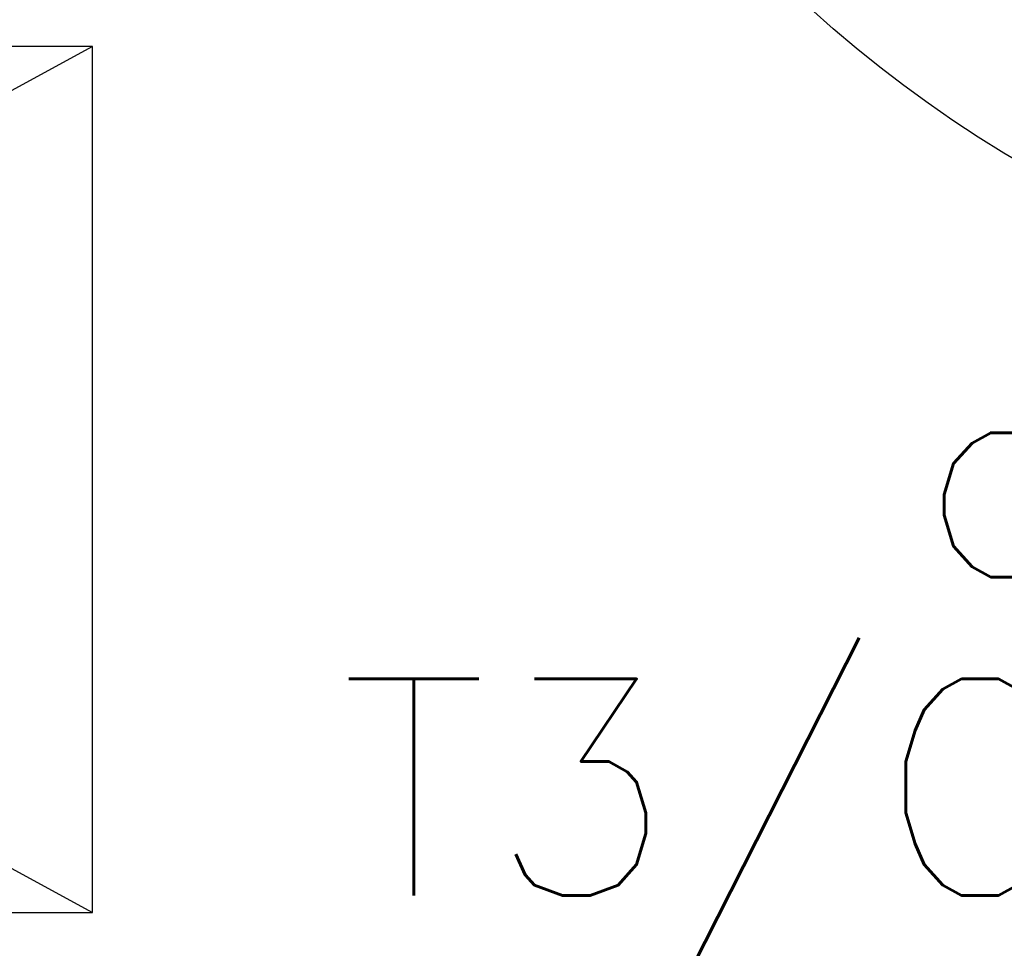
# Model space of a CAD drawing. Header units: millimetres. Extents: x 69081 to 158617, y -37521 to -9534.
# Tile 153 of 256: x 113711 to 113779, y -20348 to -20284. Entities that reach past the tile are written whole.
import ezdxf
from ezdxf.enums import TextEntityAlignment as Align

# ---------------------------------------------------------------- set-up
doc = ezdxf.new("R2010")
doc.units = ezdxf.units.MM
for name, color, linetype in [('0_oświetlenie', 7, 'Continuous'), ('A-ARM', 8, 'Continuous'), ('BA_drz', 7, 'Continuous'), ('E_Oświetlenie - Numer obwodu', 1, 'Continuous'), ('E_Oświetlenie - Opis', 4, 'Continuous')]:
    doc.layers.add(name, color=color, linetype=linetype)
doc.styles.add('SIMPLEX', font='simplex', dxfattribs={"width": 0.85})

# ---------------------------------------------------------------- blocks, each defined once
blk = doc.blocks.new('dr1h901')
at = {"color": 1}
blk.add_arc((-0.5, 0), 1, 0, 90, dxfattribs=at)
blk = doc.blocks.new('E_Łącznik jednobiegunowy')
at = {"layer": 'E_Oświetlenie - Numer obwodu', "style": 'SIMPLEX'}
blk.add_attdef('OBWÓD', (13.857, 6.423), '', height=15, dxfattribs=at)
at = {"layer": 'E_Oświetlenie - Opis', "style": 'SIMPLEX'}
blk.add_attdef('OPIS1', (11.969, 35.587), '', height=15, dxfattribs=at)
blk.add_attdef('h. montażu', text='', height=15, dxfattribs=at).set_placement((1.494, 23.499), align=Align.RIGHT)

msp = doc.modelspace()

# ---------------------------------------------------------------- linework, layer by layer
at = {"layer": 'A-ARM'}
msp.add_lwpolyline([(113715.9008, -20285.6076), (113605.8636, -20285.6076), (113605.8636, -20345.6076), (113715.9008, -20345.6076), (113715.9008, -20285.6076), (113605.8636, -20345.6076), (113605.8636, -20285.6076), (113715.9008, -20345.6076)], dxfattribs=at)

# ---------------------------------------------------------------- block references
at = {"layer": '0_oświetlenie'}
ref = msp.add_blockref('E_Łącznik jednobiegunowy', (113820.7691, -20333.4439, 1), dxfattribs=dict(at, rotation=90.0000000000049))
ref.add_attrib('OPIS1', 'a', dxfattribs={"layer": 'E_Oświetlenie - Opis', "height": 15, "style": 'SIMPLEX'}).set_placement((113785.1825, -20322.3687, 1), align=Align.RIGHT)
ref.add_attrib('OBWÓD', 'T3/O2', dxfattribs={"layer": 'E_Oświetlenie - Numer obwodu', "height": 15, "style": 'SIMPLEX'}).set_placement((113797.2984, -20344.4289, 1), align=Align.RIGHT)
at = {"layer": 'BA_drz', "xscale": 87, "yscale": -87, "zscale": -87, "rotation": 270}
msp.add_blockref('dr1h901', (113824.1415, -20262.0941), dxfattribs=at)

doc.saveas('drawing.dxf')
